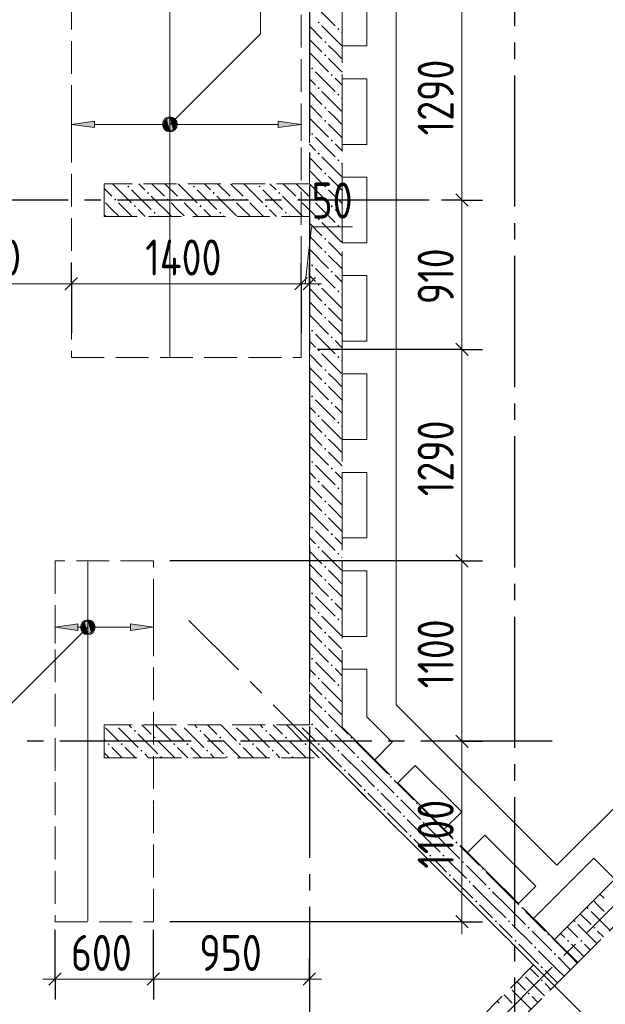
# Model space of a CAD drawing. Header units: millimetres. Extents: x 0 to 43617, y 0 to 59400.
# Tile 23 of 41: x 20059 to 23628, y 30826 to 36830. Entities that reach past the tile are written whole.
import ezdxf

# ---------------------------------------------------------------- set-up
doc = ezdxf.new("R2010")
doc.units = ezdxf.units.MM
doc.linetypes.add('______2', pattern=[270, 200, -70])
doc.linetypes.add('______5', pattern=[1100, 800, -100, 100, -100])
for name, color, linetype, lineweight in [('Standard', 7, 'Continuous', 25), ('ДОП Верх по Х', 7, 'Continuous', 25), ('Оси', 40, '______5', 18), ('Позиционная метка номер позиции', 7, 'Continuous', 13), ('Примечания', 7, 'Continuous', 25)]:
    doc.layers.add(name, color=color, linetype=linetype, lineweight=lineweight)
doc.layers.add('ЖБ Перекрытие верхний уровень', color=7, linetype='Continuous', lineweight=25, true_color=0xe0e0ff)
doc.layers.add('ЖБ Стена верхний уровень', color=7, linetype='Continuous', lineweight=25, true_color=0x006e00)
doc.styles.add('GOST 2.304-81', font='txt')

msp = doc.modelspace()

# ---------------------------------------------------------------- hatches: boundary and pattern name
at = {"layer": 'ДОП Верх по Х', "linetype": 'Continuous', "lineweight": 13, "transparency": 33554687}
for points in [[(20514, 36171.8), (20374, 36191.8), (20514, 36211.8)], [(20414, 33105.5), (20274, 33125.5), (20414, 33145.5)]]:
    msp.add_hatch(color=7, dxfattribs=at).paths.add_polyline_path(points, flags=16)
for points in [[(20941.7, 36173), (20941.7, 36210.5), (20936.5, 36191.8)], [(20941.7, 36210.5), (20955.2, 36159.5), (20955.2, 36224)], [(20941.7, 36210.5), (20941.7, 36173), (20955.2, 36159.5)], [(20955.2, 36224), (20974, 36154.3), (20974, 36229.3)], [(20955.2, 36224), (20955.2, 36159.5), (20974, 36154.3)], [(20974, 36229.3), (20974, 36154.3), (20992.7, 36159.5)], [(20974, 36229.3), (20992.7, 36159.5), (20992.7, 36224)], [(20992.7, 36224), (20992.7, 36159.5), (21006.2, 36173)], [(20992.7, 36224), (21006.2, 36173), (21006.2, 36210.5)], [(21006.2, 36210.5), (21006.2, 36173), (21011.5, 36191.8)], [(21634, 36171.8), (21774, 36191.8), (21634, 36211.8)], [(20441.7, 33106.8), (20441.7, 33144.3), (20436.5, 33125.5)], [(20441.7, 33144.3), (20455.2, 33093.3), (20455.2, 33157.8)], [(20441.7, 33144.3), (20441.7, 33106.8), (20455.2, 33093.3)], [(20455.2, 33157.8), (20474, 33088), (20474, 33163)], [(20455.2, 33157.8), (20455.2, 33093.3), (20474, 33088)], [(20474, 33163), (20474, 33088), (20492.7, 33093.3)], [(20474, 33163), (20492.7, 33093.3), (20492.7, 33157.8)], [(20492.7, 33157.8), (20492.7, 33093.3), (20506.2, 33106.8)], [(20492.7, 33157.8), (20506.2, 33106.8), (20506.2, 33144.3)], [(20506.2, 33144.3), (20506.2, 33106.8), (20511.5, 33125.5)], [(20734, 33105.5), (20874, 33125.5), (20734, 33145.5)]]:
    msp.add_hatch(color=7, dxfattribs=at).paths.add_polyline_path(points)
at = {"layer": 'ЖБ Стена верхний уровень', "linetype": 'Continuous', "lineweight": 18, "transparency": 33554687}
for points in [[(21874.5, 36813.1), (21881, 36819.6), (21887.5, 36813.1), (21881, 36806.6)], [(21994.5, 36773.1), (22001, 36779.6), (22007.5, 36773.1), (22001, 36766.6)], [(21914.5, 36693.1), (21921, 36699.6), (21927.4, 36693.1), (21921, 36686.6)], [(21914.5, 36613.1), (21921, 36619.6), (21927.4, 36613.1), (21921, 36606.6)], [(21834.5, 36533.1), (21840.9, 36539.6), (21847.4, 36533.1), (21840.9, 36526.6)], [(21954.4, 36493.1), (21960.9, 36499.6), (21967.4, 36493.1), (21960.9, 36486.6)], [(21874.5, 36413.1), (21881, 36419.6), (21887.5, 36413.1), (21881, 36406.6)], [(21994.5, 36373.1), (22001, 36379.6), (22007.5, 36373.1), (22001, 36366.6)], [(21914.5, 36293.1), (21921, 36299.6), (21927.4, 36293.1), (21921, 36286.6)], [(21914.5, 36213.1), (21921, 36219.6), (21927.4, 36213.1), (21921, 36206.6)], [(21834.5, 36133.1), (21840.9, 36139.6), (21847.4, 36133.1), (21840.9, 36126.6)], [(21954.4, 36093.1), (21960.9, 36099.6), (21967.4, 36093.1), (21960.9, 36086.6)], [(21874.5, 36013.1), (21881, 36019.6), (21887.5, 36013.1), (21881, 36006.6)], [(21994.5, 35973.1), (22001, 35979.6), (22007.5, 35973.1), (22001, 35966.6)], [(21914.5, 35893.1), (21921, 35899.6), (21927.4, 35893.1), (21921, 35886.6)], [(20714.5, 35813.1), (20721, 35819.6), (20727.4, 35813.1), (20721, 35806.6)], [(21114.5, 35813.1), (21121, 35819.6), (21127.4, 35813.1), (21121, 35806.6)], [(21514.5, 35813.1), (21521, 35819.6), (21527.4, 35813.1), (21521, 35806.6)], [(21914.5, 35813.1), (21921, 35819.6), (21927.4, 35813.1), (21921, 35806.6)], [(20634.5, 35733.1), (20640.9, 35739.6), (20647.4, 35733.1), (20640.9, 35726.6)], [(20834.5, 35773.1), (20840.9, 35779.6), (20847.4, 35773.1), (20840.9, 35766.6)], [(20954.4, 35733.1), (20960.9, 35739.6), (20967.4, 35733.1), (20960.9, 35726.6)], [(21034.5, 35733.1), (21040.9, 35739.6), (21047.4, 35733.1), (21040.9, 35726.6)], [(21234.5, 35773.1), (21240.9, 35779.6), (21247.4, 35773.1), (21240.9, 35766.6)], [(21354.4, 35733.1), (21360.9, 35739.6), (21367.4, 35733.1), (21360.9, 35726.6)], [(21434.5, 35733.1), (21440.9, 35739.6), (21447.4, 35733.1), (21440.9, 35726.6)], [(21634.5, 35773.1), (21640.9, 35779.6), (21647.4, 35773.1), (21640.9, 35766.6)], [(21754.4, 35733.1), (21760.9, 35739.6), (21767.4, 35733.1), (21760.9, 35726.6)], [(21834.5, 35733.1), (21840.9, 35739.6), (21847.4, 35733.1), (21840.9, 35726.6)], [(20754.4, 35693.1), (20760.9, 35699.6), (20767.4, 35693.1), (20760.9, 35686.6)], [(21154.4, 35693.1), (21160.9, 35699.6), (21167.4, 35693.1), (21160.9, 35686.6)], [(21554.4, 35693.1), (21560.9, 35699.6), (21567.4, 35693.1), (21560.9, 35686.6)], [(21954.4, 35693.1), (21960.9, 35699.6), (21967.4, 35693.1), (21960.9, 35686.6)], [(20874.5, 35653.1), (20881, 35659.6), (20887.5, 35653.1), (20881, 35646.6)], [(21274.5, 35653.1), (21281, 35659.6), (21287.5, 35653.1), (21281, 35646.6)], [(21674.5, 35653.1), (21681, 35659.6), (21687.5, 35653.1), (21681, 35646.6)], [(21874.5, 35613.1), (21881, 35619.6), (21887.5, 35613.1), (21881, 35606.6)], [(21994.5, 35573.1), (22001, 35579.6), (22007.5, 35573.1), (22001, 35566.6)], [(21914.5, 35493.1), (21921, 35499.6), (21927.4, 35493.1), (21921, 35486.6)], [(21914.5, 35413.1), (21921, 35419.6), (21927.4, 35413.1), (21921, 35406.6)], [(21834.5, 35333.1), (21840.9, 35339.6), (21847.4, 35333.1), (21840.9, 35326.6)], [(21954.4, 35293.1), (21960.9, 35299.6), (21967.4, 35293.1), (21960.9, 35286.6)], [(21874.5, 35213.1), (21881, 35219.6), (21887.5, 35213.1), (21881, 35206.6)], [(21994.5, 35173.1), (22001, 35179.6), (22007.5, 35173.1), (22001, 35166.6)], [(21914.5, 35093.1), (21921, 35099.6), (21927.4, 35093.1), (21921, 35086.6)], [(21914.5, 35013.1), (21921, 35019.6), (21927.4, 35013.1), (21921, 35006.6)], [(21834.5, 34933.1), (21840.9, 34939.6), (21847.4, 34933.1), (21840.9, 34926.6)], [(21954.4, 34893.1), (21960.9, 34899.6), (21967.4, 34893.1), (21960.9, 34886.6)], [(21874.5, 34813.1), (21881, 34819.6), (21887.5, 34813.1), (21881, 34806.6)], [(21994.5, 34773.1), (22001, 34779.6), (22007.5, 34773.1), (22001, 34766.6)], [(21914.5, 34693.1), (21921, 34699.6), (21927.4, 34693.1), (21921, 34686.6)], [(21914.5, 34613.1), (21921, 34619.6), (21927.4, 34613.1), (21921, 34606.6)], [(21834.5, 34533.1), (21840.9, 34539.6), (21847.4, 34533.1), (21840.9, 34526.6)], [(21954.4, 34493.1), (21960.9, 34499.6), (21967.4, 34493.1), (21960.9, 34486.6)], [(21874.5, 34413.1), (21881, 34419.6), (21887.5, 34413.1), (21881, 34406.6)], [(21994.5, 34373.1), (22001, 34379.6), (22007.5, 34373.1), (22001, 34366.6)], [(21914.5, 34293.1), (21921, 34299.6), (21927.4, 34293.1), (21921, 34286.6)], [(21914.5, 34213.1), (21921, 34219.6), (21927.4, 34213.1), (21921, 34206.6)], [(21834.5, 34133.1), (21840.9, 34139.6), (21847.4, 34133.1), (21840.9, 34126.6)], [(21954.4, 34093.1), (21960.9, 34099.6), (21967.4, 34093.1), (21960.9, 34086.6)], [(21874.5, 34013.1), (21881, 34019.6), (21887.5, 34013.1), (21881, 34006.6)], [(21994.5, 33973.1), (22001, 33979.6), (22007.5, 33973.1), (22001, 33966.6)], [(21914.5, 33893.1), (21921, 33899.6), (21927.4, 33893.1), (21921, 33886.6)], [(21914.5, 33813.1), (21921, 33819.6), (21927.4, 33813.1), (21921, 33806.6)], [(21834.5, 33733.1), (21840.9, 33739.6), (21847.4, 33733.1), (21840.9, 33726.6)], [(21954.4, 33693.1), (21960.9, 33699.6), (21967.4, 33693.1), (21960.9, 33686.6)], [(21874.5, 33613.1), (21881, 33619.6), (21887.5, 33613.1), (21881, 33606.6)], [(21994.5, 33573.1), (22001, 33579.6), (22007.5, 33573.1), (22001, 33566.6)], [(21914.5, 33493.1), (21921, 33499.6), (21927.4, 33493.1), (21921, 33486.6)], [(21914.5, 33413.1), (21921, 33419.6), (21927.4, 33413.1), (21921, 33406.6)], [(21834.5, 33333.1), (21840.9, 33339.6), (21847.4, 33333.1), (21840.9, 33326.6)], [(21954.4, 33293.1), (21960.9, 33299.6), (21967.4, 33293.1), (21960.9, 33286.6)], [(21874.5, 33213.1), (21881, 33219.6), (21887.5, 33213.1), (21881, 33206.6)], [(21994.5, 33173.1), (22001, 33179.6), (22007.5, 33173.1), (22001, 33166.6)], [(21914.5, 33093.1), (21921, 33099.6), (21927.4, 33093.1), (21921, 33086.6)], [(21914.5, 33013.1), (21921, 33019.6), (21927.4, 33013.1), (21921, 33006.6)], [(21834.5, 32933.1), (21840.9, 32939.6), (21847.4, 32933.1), (21840.9, 32926.6)], [(21954.4, 32893.1), (21960.9, 32899.6), (21967.4, 32893.1), (21960.9, 32886.6)], [(21874.5, 32813.1), (21881, 32819.6), (21887.5, 32813.1), (21881, 32806.6)], [(21994.5, 32773.1), (22001, 32779.6), (22007.5, 32773.1), (22001, 32766.6)], [(21914.5, 32693.1), (21921, 32699.6), (21927.4, 32693.1), (21921, 32686.6)], [(21914.5, 32613.1), (21921, 32619.6), (21927.4, 32613.1), (21921, 32606.6)], [(20644.3, 32530), (20640.9, 32526.6), (20637.6, 32530)], [(20754.4, 32493.1), (20760.9, 32499.6), (20767.4, 32493.1), (20760.9, 32486.6)], [(20964.3, 32530), (20960.9, 32526.6), (20957.6, 32530)], [(21044.3, 32530), (21040.9, 32526.6), (21037.6, 32530)], [(21154.4, 32493.1), (21160.9, 32499.6), (21167.4, 32493.1), (21160.9, 32486.6)], [(21364.3, 32530), (21360.9, 32526.6), (21357.6, 32530)], [(21444.3, 32530), (21440.9, 32526.6), (21437.6, 32530)], [(21554.4, 32493.1), (21560.9, 32499.6), (21567.4, 32493.1), (21560.9, 32486.6)], [(21764.3, 32530), (21760.9, 32526.6), (21757.6, 32530)], [(21834.5, 32533.1), (21840.9, 32539.6), (21847.4, 32533.1), (21840.9, 32526.6)], [(21954.4, 32493.1), (21960.9, 32499.6), (21967.4, 32493.1), (21967.1, 32492.8), (21958.4, 32489.2)], [(21967.1, 32492.8), (21960.9, 32486.6), (21958.4, 32489.2)], [(20874.5, 32453.1), (20881, 32459.6), (20887.5, 32453.1), (20881, 32446.6)], [(21274.5, 32453.1), (21281, 32459.6), (21287.5, 32453.1), (21281, 32446.6)], [(21674.5, 32453.1), (21681, 32459.6), (21687.5, 32453.1), (21681, 32446.6)], [(22074.5, 32453.1), (22080.8, 32459.5), (22087.3, 32453), (22081, 32446.6)], [(20594.5, 32413.1), (20601, 32419.6), (20607.5, 32413.1), (20601, 32406.6)], [(20674.5, 32413.1), (20681, 32419.6), (20687.5, 32413.1), (20681, 32406.6)], [(20794.5, 32373.1), (20801, 32379.6), (20807.5, 32373.1), (20801, 32366.6)], [(20994.5, 32413.1), (21001, 32419.6), (21007.5, 32413.1), (21001, 32406.6)], [(21074.5, 32413.1), (21081, 32419.6), (21087.5, 32413.1), (21081, 32406.6)], [(21194.5, 32373.1), (21201, 32379.6), (21207.5, 32373.1), (21201, 32366.6)], [(21394.5, 32413.1), (21401, 32419.6), (21407.5, 32413.1), (21401, 32406.6)], [(21474.5, 32413.1), (21481, 32419.6), (21487.5, 32413.1), (21481, 32406.6)], [(21594.5, 32373.1), (21601, 32379.6), (21607.5, 32373.1), (21601, 32366.6)], [(21794.5, 32413.1), (21801, 32419.6), (21807.5, 32413.1), (21801, 32406.6)], [(21874.5, 32413.1), (21881, 32419.6), (21887.5, 32413.1), (21881, 32406.6)], [(21994.5, 32373.1), (22001, 32379.6), (22007.5, 32373.1), (22001, 32366.6)], [(20914.5, 32333.1), (20921, 32339.6), (20927.4, 32333.1), (20924.3, 32330), (20917.6, 32330)], [(21314.5, 32333.1), (21321, 32339.6), (21327.4, 32333.1), (21324.3, 32330), (21317.6, 32330)], [(21714.5, 32333.1), (21721, 32339.6), (21727.4, 32333.1), (21724.3, 32330), (21717.6, 32330)], [(22114.5, 32333.1), (22121, 32339.6), (22127.4, 32333.1), (22121, 32326.6)], [(22034.5, 32253.1), (22040.9, 32259.6), (22047.4, 32253.1), (22040.9, 32246.6)], [(22314.5, 32213.1), (22320.8, 32219.5), (22327.3, 32213), (22321, 32206.6)], [(22154.4, 32133.1), (22160.9, 32139.6), (22167.4, 32133.1), (22160.9, 32126.6)], [(22234.5, 32133.1), (22240.9, 32139.6), (22247.4, 32133.1), (22240.9, 32126.6)], [(22354.4, 32093.1), (22360.9, 32099.6), (22367.4, 32093.1), (22360.9, 32086.6)], [(22474.5, 32053.1), (22480.8, 32059.5), (22487.3, 32053), (22481, 32046.6)], [(22274.5, 32013.1), (22281, 32019.6), (22287.5, 32013.1), (22281, 32006.6)], [(22394.5, 31973.1), (22401, 31979.6), (22407.5, 31973.1), (22401, 31966.6)], [(22514.5, 31933.1), (22521, 31939.6), (22527.4, 31933.1), (22521, 31926.6)], [(22434.5, 31853.1), (22440.9, 31859.6), (22447.4, 31853.1), (22440.9, 31846.6)], [(22714.5, 31813.1), (22720.8, 31819.5), (22727.3, 31813), (22721, 31806.6)], [(22554.4, 31733.1), (22560.9, 31739.6), (22567.4, 31733.1), (22560.9, 31726.6)], [(22634.5, 31733.1), (22640.9, 31739.6), (22647.4, 31733.1), (22640.9, 31726.6)], [(22754.4, 31693.1), (22760.9, 31699.6), (22767.4, 31693.1), (22760.9, 31686.6)], [(22874.5, 31653.1), (22880.8, 31659.5), (22887.3, 31653), (22881, 31646.6)], [(22674.5, 31613.1), (22681, 31619.6), (22687.5, 31613.1), (22681, 31606.6)], [(22794.5, 31573.1), (22801, 31579.6), (22807.5, 31573.1), (22801, 31566.6)], [(22914.5, 31533.1), (22921, 31539.6), (22927.4, 31533.1), (22921, 31526.6)], [(22834.5, 31453.1), (22840.9, 31459.6), (22847.4, 31453.1), (22840.9, 31446.6)], [(23114.5, 31413.1), (23120.8, 31419.5), (23127.3, 31413), (23121, 31406.6)], [(23514.5, 31413.1), (23521, 31419.6), (23527.4, 31413.1), (23521, 31406.6)], [(22954.4, 31333.1), (22960.9, 31339.6), (22967.4, 31333.1), (22960.9, 31326.6)], [(23034.5, 31333.1), (23040.9, 31339.6), (23047.4, 31333.1), (23040.9, 31326.6)], [(23434.5, 31333.1), (23440.9, 31339.6), (23447.4, 31333.1), (23440.9, 31326.6)], [(23154.4, 31293.1), (23160.9, 31299.6), (23167.4, 31293.1), (23160.9, 31286.6)], [(23554.4, 31293.1), (23560.9, 31299.6), (23567.4, 31293.1), (23560.9, 31286.6)], [(23074.5, 31213.1), (23081, 31219.6), (23087.5, 31213.1), (23081, 31206.6)], [(23274.5, 31253.1), (23280.8, 31259.5), (23287.3, 31253), (23281, 31246.6)], [(23394.5, 31213.1), (23401, 31219.6), (23407.5, 31213.1), (23401, 31206.6)], [(23474.5, 31213.1), (23481, 31219.6), (23487.5, 31213.1), (23481, 31206.6)], [(23194.5, 31173.1), (23201, 31179.6), (23207.5, 31173.1), (23201, 31166.6)], [(23314.5, 31133.1), (23321, 31139.6), (23327.4, 31133.1), (23321, 31126.6)], [(23234.5, 31053.1), (23240.9, 31059.6), (23247.4, 31053.1), (23240.9, 31046.6)], [(23234.5, 30973.1), (23240.9, 30979.6), (23247.4, 30973.1), (23240.9, 30966.6)], [(23154.4, 30893.1), (23160.9, 30899.6), (23167.4, 30893.1), (23160.9, 30886.6)]]:
    msp.add_hatch(color=7, dxfattribs=at).paths.add_polyline_path(points, flags=16)
at = {"layer": 'Позиционная метка номер позиции', "linetype": 'Continuous', "lineweight": 13, "transparency": 33554687}
for points in [[(20930.7, 36203.2), (21005.8, 36160), (20942.2, 36223.6)], [(20930.7, 36180.3), (20985.4, 36148.5), (20930.7, 36203.2)], [(20930.7, 36203.2), (20985.4, 36148.5), (21005.8, 36160)], [(20942.2, 36223.6), (21017.3, 36180.3), (20962.5, 36235.1)], [(20942.2, 36223.6), (21005.8, 36160), (21017.3, 36180.3)], [(20962.5, 36235.1), (21017.3, 36180.3), (21017.3, 36203.2)], [(20962.5, 36235.1), (21017.3, 36203.2), (20985.4, 36235.1)], [(20985.4, 36235.1), (21017.3, 36203.2), (21005.8, 36223.6)], [(20962.5, 36148.5), (20930.7, 36180.3), (20942.2, 36160)], [(20930.7, 36180.3), (20962.5, 36148.5), (20985.4, 36148.5)], [(20505.8, 33093.7), (20442.2, 33157.3), (20430.7, 33137)], [(20517.3, 33114), (20462.5, 33168.8), (20442.2, 33157.3)], [(20517.3, 33114), (20442.2, 33157.3), (20505.8, 33093.7)], [(20517.3, 33137), (20485.5, 33168.8), (20462.5, 33168.8)], [(20517.3, 33137), (20462.5, 33168.8), (20517.3, 33114)], [(20485.5, 33168.8), (20517.3, 33137), (20505.8, 33157.3)], [(20505.8, 33093.7), (20430.7, 33137), (20485.5, 33082.2)], [(20485.5, 33082.2), (20430.7, 33137), (20430.7, 33114)], [(20485.5, 33082.2), (20430.7, 33114), (20462.5, 33082.2)], [(20462.5, 33082.2), (20430.7, 33114), (20442.2, 33093.7)]]:
    msp.add_hatch(color=7, dxfattribs=at).paths.add_polyline_path(points)

# ---------------------------------------------------------------- linework, layer by layer
at = {"layer": 'Standard', "color": 7, "linetype": 'Continuous', "lineweight": 13, "transparency": 33554687}
for p, q in [((22754, 35730), (22754, 37020)), ((22754, 34820), (22754, 35730)), ((21799, 35220), (21837.2, 35567.5)), ((21837.2, 35567.5), (22087.4, 35567.5)), ((20374, 35220), (19324, 35220)), ((21774, 35220), (20374, 35220)), ((21824, 35220), (21774, 35220)), ((21824, 35220), (21899, 35220)), ((22754, 33530), (22754, 34820)), ((22754, 32430), (22754, 33530)), ((22754, 31330), (22754, 31255)), ((20274, 30980), (20199, 30980)), ((20874, 30980), (20274, 30980)), ((21824, 30980), (20874, 30980)), ((21824, 30980), (21899, 30980))]:
    msp.add_line(p, q, dxfattribs=at)
at = {"layer": 'Standard', "color": 251, "linetype": 'Continuous', "lineweight": -3, "true_color": 0x656565, "transparency": 33554687}
for p, q in [((22754, 35730), (22629, 35730)), ((22754, 35730), (22879, 35730)), ((20374, 35220), (20374, 35345)), ((21774, 35220), (21774, 35345)), ((21824, 35220), (21824, 35345)), ((20374, 35220), (20374, 35095)), ((20374, 35220), (20374, 34920)), ((21774, 35220), (21774, 35095)), ((21774, 35220), (21774, 34920)), ((21824, 35220), (21824, 35095)), ((21824, 35220), (21824, 35212.6)), ((22754, 34820), (22629, 34820)), ((22754, 34820), (22879, 34820)), ((22754, 33530), (22629, 33530)), ((22754, 33530), (22879, 33530)), ((22754, 32430), (22629, 32430)), ((22754, 32430), (22879, 32430)), ((20274, 30980), (20274, 31280)), ((22754, 31330), (20974, 31330)), ((22754, 31330), (22629, 31330)), ((22754, 31330), (22879, 31330)), ((20274, 30980), (20274, 31105)), ((20874, 30980), (20874, 31105)), ((21824, 30980), (21824, 31105)), ((20274, 30980), (20274, 30855)), ((20874, 30980), (20874, 30855)), ((21824, 30980), (21824, 30855)), ((21824, 30980), (21824, 30980))]:
    msp.add_line(p, q, dxfattribs=at)
at = {"layer": 'Standard', "color": 7, "linetype": 'Continuous', "lineweight": 25, "transparency": 33554687}
for p, q in [((22791.5, 35692.5), (22716.5, 35767.5)), ((20411.5, 35257.5), (20336.5, 35182.5)), ((21811.5, 35257.5), (21736.5, 35182.5)), ((21861.5, 35257.5), (21786.5, 35182.5)), ((22791.5, 34782.5), (22716.5, 34857.5)), ((22791.5, 33492.5), (22716.5, 33567.5)), ((22791.5, 32392.5), (22716.5, 32467.5)), ((22791.5, 31292.5), (22716.5, 31367.5)), ((20311.5, 31017.5), (20236.5, 30942.5)), ((20911.5, 31017.5), (20836.5, 30942.5)), ((21861.5, 31017.5), (21786.5, 30942.5))]:
    msp.add_line(p, q, dxfattribs=at)
at = {"layer": 'Standard', "color": 251, "linetype": 'Continuous', "lineweight": -3, "true_color": 0x656565, "transparency": 33554687}
for points in [[(22754, 35730), (22737, 35730), (22737, 35730), (22737, 35730), (22737, 35730), (22737, 35730), (22737, 35730), (22737, 35730), (22737, 35730), (22654, 35730)], [(22754, 34820), (22737, 34820), (22737, 34820), (22737, 34820), (22737, 34820), (22737, 34820), (22737, 34820), (22737, 34820), (22737, 34820), (22737, 34820), (22737, 34820), (21874, 34820)], [(22754, 33530), (22737, 33530), (22737, 33530), (22737, 33530), (22737, 33530), (22737, 33530), (22737, 33530), (22737, 33530), (22737, 33530), (22737, 33530), (22737, 33530), (22737, 33530), (22737, 33530), (20974, 33530)], [(22754, 32430), (22737, 32430), (22737, 32430), (22737, 32430), (22737, 32430), (22737, 32430), (22737, 32430), (22737, 32430), (22737, 32430), (22737, 32430), (22737, 32430), (22737, 32430), (22737, 32430), (22737, 32430), (22737, 32430), (22681.6, 32430)], [(20874, 30980), (20874, 30997), (20874, 30997), (20874, 31280)]]:
    msp.add_lwpolyline(points, dxfattribs=at)
at = {"layer": 'Standard', "color": 7, "linetype": 'Continuous', "lineweight": 13, "transparency": 33554687}
msp.add_lwpolyline([(22754, 31330), (22754, 31599.6), (22754, 31599.6), (22754, 32430)], dxfattribs=at)
at = {"layer": 'ДОП Верх по Х', "color": 7, "linetype": 'Continuous', "lineweight": 18, "transparency": 33554687}
for p, q in [((20974, 34776), (20974, 36964)), ((20474, 31336), (20474, 33524))]:
    msp.add_line(p, q, dxfattribs=at)
at = {"layer": 'ДОП Верх по Х', "color": 251, "linetype": 'Continuous', "lineweight": 13, "true_color": 0x494949, "transparency": 33554687}
for p, q in [((20374, 36191.8), (20374, 36291.8)), ((21774, 36191.8), (21774, 36291.8)), ((20374, 36191.8), (20514, 36211.8)), ((20514, 36211.8), (20514, 36171.8)), ((20974, 36229.3), (20974, 36229.3)), ((21774, 36191.8), (21634, 36211.8)), ((21634, 36211.8), (21634, 36171.8)), ((20514, 36171.8), (20374, 36191.8)), ((20374, 36191.8), (20374, 36091.8)), ((20374, 36191.8), (20374, 36191.8)), ((20514, 36191.8), (20944, 36191.8)), ((20974, 36154.3), (20974, 36154.3)), ((21004, 36191.8), (21634, 36191.8)), ((21634, 36171.8), (21774, 36191.8)), ((21774, 36191.8), (21774, 36091.8)), ((21774, 36191.8), (21774, 36191.8)), ((20274, 33125.5), (20274, 33225.5)), ((20874, 33125.5), (20874, 33225.5)), ((20274, 33125.5), (20414, 33145.5)), ((20414, 33145.5), (20414, 33105.5)), ((20474, 33163), (20474, 33163)), ((20874, 33125.5), (20734, 33145.5)), ((20734, 33145.5), (20734, 33105.5)), ((20414, 33105.5), (20274, 33125.5)), ((20274, 33125.5), (20274, 33025.5)), ((20274, 33125.5), (20274, 33125.5)), ((20414, 33125.5), (20444, 33125.5)), ((20474, 33088), (20474, 33088)), ((20504, 33125.5), (20734, 33125.5)), ((20734, 33105.5), (20874, 33125.5)), ((20874, 33125.5), (20874, 33025.5)), ((20874, 33125.5), (20874, 33125.5))]:
    msp.add_line(p, q, dxfattribs=at)
for centre in [(20974, 36191.8), (20474, 33125.5)]:
    msp.add_circle(centre, 37.5, dxfattribs=at)
at = {"layer": 'ЖБ Перекрытие верхний уровень', "color": 7, "linetype": 'Continuous', "lineweight": 18, "transparency": 33554687}
for p, q in [((22354, 32653), (22354, 41910)), ((22024, 36670), (22024, 37070)), ((22174, 37070), (22174, 36670)), ((22174, 36670), (22024, 36670)), ((22024, 36070), (22024, 36470)), ((22024, 36470), (22174, 36470)), ((22174, 36470), (22174, 36070)), ((22174, 36070), (22024, 36070)), ((22024, 35470), (22024, 35870)), ((22024, 35870), (22174, 35870)), ((22174, 35870), (22174, 35470)), ((22174, 35470), (22024, 35470)), ((22024, 34870), (22024, 35270)), ((22024, 35270), (22174, 35270)), ((22174, 35270), (22174, 34870)), ((22174, 34870), (22024, 34870)), ((22024, 34670), (22174, 34670)), ((22024, 34270), (22024, 34670)), ((22174, 34670), (22174, 34270)), ((26141.2, 34483.3), (23332.5, 31674.5)), ((22174, 34270), (22024, 34270)), ((22024, 34070), (22174, 34070)), ((22024, 33670), (22024, 34070)), ((22174, 34070), (22174, 33670)), ((22174, 33670), (22024, 33670)), ((22024, 33070), (22024, 33470)), ((22024, 33470), (22174, 33470)), ((22174, 33470), (22174, 33070)), ((22174, 33070), (22024, 33070)), ((22024, 32516.4), (22024, 32870)), ((22024, 32870), (22174, 32870)), ((22174, 32870), (22174, 32578.5)), ((23332.5, 31674.5), (22354, 32653)), ((22174, 32578.5), (22328.4, 32424.1)), ((22222.3, 32318), (22024, 32516.4)), ((22328.4, 32424.1), (22222.3, 32318)), ((22363.8, 32176.6), (22469.8, 32282.7)), ((22469.8, 32282.7), (22752.7, 31999.8)), ((22646.6, 31893.8), (22363.8, 32176.6)), ((22752.7, 31999.8), (22646.6, 31893.8)), ((22788, 31752.3), (22894.1, 31858.4)), ((22894.1, 31858.4), (23205.2, 31547.3)), ((23099.2, 31441.2), (22788, 31752.3)), ((23191.1, 31349.3), (23558.8, 31717)), ((23558.8, 31717), (23686, 31589.7)), ((23686, 31589.7), (23318.4, 31222)), ((23205.2, 31547.3), (23099.2, 31441.2)), ((23318.4, 31222), (23191.1, 31349.3))]:
    msp.add_line(p, q, dxfattribs=at)
at = {"layer": 'ЖБ Стена верхний уровень', "color": 251, "linetype": '______2', "lineweight": 13, "true_color": 0x656565, "transparency": 33554687}
for p, q in [((21824, 42220), (21824, 35830)), ((22024, 32516.4), (22024, 42220)), ((21824, 35830), (20574, 35830)), ((20574, 35830), (20574, 35630)), ((20574, 35630), (21824, 35630)), ((21824, 35630), (21824, 32530)), ((21824, 32530), (20574, 32530)), ((20574, 32530), (20574, 32330)), ((23459.8, 31080.6), (22024, 32516.4)), ((24619.4, 32523.1), (23318.4, 31222)), ((20574, 32330), (21927.5, 32330)), ((21927.5, 32330), (23191.1, 31066.4)), ((23459.8, 31080.6), (24619.4, 32240.2)), ((23318.4, 31222), (23459.8, 31080.6)), ((23191.1, 31066.4), (17435.2, 25310.6)), ((23318.4, 30939.2), (23459.8, 31080.6)), ((17562.5, 25183.3), (23318.4, 30939.2))]:
    msp.add_line(p, q, dxfattribs=at)
at = {"layer": 'ЖБ Стена верхний уровень', "color": 9, "linetype": 'Continuous', "lineweight": 18, "true_color": 0xc7c7c7, "transparency": 33554687}
for p, q in [((21860.9, 36913.1), (21981, 36793.1)), ((21824, 36790.1), (21901, 36713.1)), ((21901, 36793.1), (22021, 36673.1)), ((22024, 36750.1), (22021, 36753.1)), ((21824, 36710.1), (21901, 36633.1)), ((21824, 36630.1), (21940.9, 36513.1)), ((21981, 36633.1), (21940.9, 36673.1)), ((22021, 36593.1), (21981, 36633.1)), ((21940.9, 36593.1), (22024, 36510.1)), ((21860.9, 36513.1), (21981, 36393.1)), ((21860.9, 36433.1), (21824, 36470.1)), ((21981, 36473.1), (22024, 36430.1)), ((21824, 36390.1), (21901, 36313.1)), ((21901, 36393.1), (22021, 36273.1)), ((22024, 36350.1), (22021, 36353.1)), ((21824, 36310.1), (21901, 36233.1)), ((21981, 36233.1), (21940.9, 36273.1)), ((21824, 36230.1), (21940.9, 36113.1)), ((22021, 36193.1), (21981, 36233.1)), ((21940.9, 36193.1), (22024, 36110.1)), ((21860.9, 36113.1), (21981, 35993.1)), ((21860.9, 36033.1), (21824, 36070.1)), ((21981, 36073.1), (22024, 36030.1)), ((21824, 35990.1), (21901, 35913.1)), ((21901, 35993.1), (22021, 35873.1)), ((21824, 35910.1), (21901, 35833.1)), ((22024, 35950.1), (22021, 35953.1)), ((21981, 35833.1), (21940.9, 35873.1)), ((20574, 35800.1), (20621, 35753.1)), ((20624.1, 35830), (20740.9, 35713.1)), ((20740.9, 35793.1), (20860.9, 35673.1)), ((20821, 35793.1), (20784.1, 35830)), ((20864.1, 35830), (20940.9, 35753.1)), ((20944.1, 35830), (21021, 35753.1)), ((21024.1, 35830), (21140.9, 35713.1)), ((21140.9, 35793.1), (21260.9, 35673.1)), ((21221, 35793.1), (21184.1, 35830)), ((21264.1, 35830), (21340.9, 35753.1)), ((21344.1, 35830), (21421, 35753.1)), ((21424.1, 35830), (21540.9, 35713.1)), ((21540.9, 35793.1), (21660.9, 35673.1)), ((21621, 35793.1), (21584.1, 35830)), ((21664.1, 35830), (21740.9, 35753.1)), ((21744.1, 35830), (21821, 35753.1)), ((21824, 35830.1), (21940.9, 35713.1)), ((21940.9, 35793.1), (22024, 35710.1)), ((22021, 35793.1), (21981, 35833.1)), ((20860.9, 35753.1), (20981, 35633.1)), ((21260.9, 35753.1), (21381, 35633.1)), ((21660.9, 35753.1), (21781, 35633.1)), ((20621, 35673.1), (20581, 35713.1)), ((20660.9, 35633.1), (20621, 35673.1)), ((20660.9, 35713.1), (20744.1, 35630)), ((20781, 35673.1), (20824.1, 35630)), ((21021, 35673.1), (20981, 35713.1)), ((21060.9, 35633.1), (21021, 35673.1)), ((21060.9, 35713.1), (21144.1, 35630)), ((21181, 35673.1), (21224.1, 35630)), ((21421, 35673.1), (21381, 35713.1)), ((21460.9, 35633.1), (21421, 35673.1)), ((21460.9, 35713.1), (21544.1, 35630)), ((21581, 35673.1), (21624.1, 35630)), ((21821, 35673.1), (21781, 35713.1)), ((21824, 35670.1), (21821, 35673.1)), ((21860.9, 35633.1), (21824, 35670.1)), ((21860.9, 35713.1), (21981, 35593.1)), ((21981, 35673.1), (22024, 35630.1)), ((20574, 35640.1), (20581, 35633.1)), ((20904.1, 35630), (20901, 35633.1)), ((21304.1, 35630), (21301, 35633.1)), ((21704.1, 35630), (21701, 35633.1)), ((21824, 35590.1), (21901, 35513.1)), ((21901, 35593.1), (22021, 35473.1)), ((22024, 35550.1), (22021, 35553.1)), ((21824, 35510.1), (21901, 35433.1)), ((21824, 35430.1), (21940.9, 35313.1)), ((21981, 35433.1), (21940.9, 35473.1)), ((22021, 35393.1), (21981, 35433.1)), ((21940.9, 35393.1), (22024, 35310.1)), ((21860.9, 35313.1), (21981, 35193.1)), ((21860.9, 35233.1), (21824, 35270.1)), ((21981, 35273.1), (22024, 35230.1)), ((21824, 35190.1), (21901, 35113.1)), ((21901, 35193.1), (22021, 35073.1)), ((22024, 35150.1), (22021, 35153.1)), ((21824, 35110.1), (21901, 35033.1)), ((21981, 35033.1), (21940.9, 35073.1)), ((21824, 35030.1), (21940.9, 34913.1)), ((22021, 34993.1), (21981, 35033.1)), ((21940.9, 34993.1), (22024, 34910.1)), ((21860.9, 34913.1), (21981, 34793.1)), ((21860.9, 34833.1), (21824, 34870.1)), ((21981, 34873.1), (22024, 34830.1)), ((21824, 34790.1), (21901, 34713.1)), ((21901, 34793.1), (22021, 34673.1)), ((21824, 34710.1), (21901, 34633.1)), ((22024, 34750.1), (22021, 34753.1)), ((21981, 34633.1), (21940.9, 34673.1)), ((21824, 34630.1), (21940.9, 34513.1)), ((21940.9, 34593.1), (22024, 34510.1)), ((22021, 34593.1), (21981, 34633.1)), ((21860.9, 34433.1), (21824, 34470.1)), ((21860.9, 34513.1), (21981, 34393.1)), ((21981, 34473.1), (22024, 34430.1)), ((21824, 34390.1), (21901, 34313.1)), ((21901, 34393.1), (22021, 34273.1)), ((22024, 34350.1), (22021, 34353.1)), ((21824, 34310.1), (21901, 34233.1)), ((21824, 34230.1), (21940.9, 34113.1)), ((21981, 34233.1), (21940.9, 34273.1)), ((22021, 34193.1), (21981, 34233.1)), ((21940.9, 34193.1), (22024, 34110.1)), ((21860.9, 34113.1), (21981, 33993.1)), ((21860.9, 34033.1), (21824, 34070.1)), ((21981, 34073.1), (22024, 34030.1)), ((21824, 33990.1), (21901, 33913.1)), ((21901, 33993.1), (22021, 33873.1)), ((22024, 33950.1), (22021, 33953.1)), ((21824, 33910.1), (21901, 33833.1)), ((21981, 33833.1), (21940.9, 33873.1)), ((21824, 33830.1), (21940.9, 33713.1)), ((22021, 33793.1), (21981, 33833.1)), ((21940.9, 33793.1), (22024, 33710.1)), ((21860.9, 33713.1), (21981, 33593.1)), ((21860.9, 33633.1), (21824, 33670.1)), ((21981, 33673.1), (22024, 33630.1)), ((21824, 33590.1), (21901, 33513.1)), ((21901, 33593.1), (22021, 33473.1)), ((21824, 33510.1), (21901, 33433.1)), ((22024, 33550.1), (22021, 33553.1)), ((21981, 33433.1), (21940.9, 33473.1)), ((21824, 33430.1), (21940.9, 33313.1)), ((21940.9, 33393.1), (22024, 33310.1)), ((22021, 33393.1), (21981, 33433.1)), ((21860.9, 33233.1), (21824, 33270.1)), ((21860.9, 33313.1), (21981, 33193.1)), ((21981, 33273.1), (22024, 33230.1)), ((21824, 33190.1), (21901, 33113.1)), ((21901, 33193.1), (22021, 33073.1)), ((22024, 33150.1), (22021, 33153.1)), ((21824, 33110.1), (21901, 33033.1)), ((21824, 33030.1), (21940.9, 32913.1)), ((21981, 33033.1), (21940.9, 33073.1)), ((22021, 32993.1), (21981, 33033.1)), ((21940.9, 32993.1), (22024, 32910.1)), ((21860.9, 32913.1), (21981, 32793.1)), ((21860.9, 32833.1), (21824, 32870.1)), ((21981, 32873.1), (22024, 32830.1)), ((21824, 32790.1), (21901, 32713.1)), ((21901, 32793.1), (22021, 32673.1)), ((22024, 32750.1), (22021, 32753.1)), ((21824, 32710.1), (21901, 32633.1)), ((21981, 32633.1), (21940.9, 32673.1)), ((21824, 32630.1), (21940.9, 32513.1)), ((22021, 32593.1), (21981, 32633.1)), ((21940.9, 32593.1), (22019.6, 32514.5)), ((20621, 32473.1), (20581, 32513.1)), ((20660.9, 32513.1), (20781, 32393.1)), ((20724.1, 32530), (20740.9, 32513.1)), ((20804.1, 32530), (20860.9, 32473.1)), ((20884.1, 32530), (20981, 32433.1)), ((21021, 32473.1), (20981, 32513.1)), ((21060.9, 32513.1), (21181, 32393.1)), ((21124.1, 32530), (21140.9, 32513.1)), ((21204.1, 32530), (21260.9, 32473.1)), ((21284.1, 32530), (21381, 32433.1)), ((21421, 32473.1), (21381, 32513.1)), ((21460.9, 32513.1), (21581, 32393.1)), ((21524.1, 32530), (21540.9, 32513.1)), ((21604.1, 32530), (21660.9, 32473.1)), ((21684.1, 32530), (21781, 32433.1)), ((21821, 32473.1), (21781, 32513.1)), ((21860.9, 32513.1), (21906.4, 32467.7)), ((22019.6, 32514.5), (22060.9, 32473.1)), ((20574, 32440.1), (20581, 32433.1)), ((20660.9, 32433.1), (20621, 32473.1)), ((20781, 32473.1), (20901, 32353.1)), ((21004.1, 32330), (20901, 32433.1)), ((21060.9, 32433.1), (21021, 32473.1)), ((21181, 32473.1), (21301, 32353.1)), ((21404.1, 32330), (21301, 32433.1)), ((21460.9, 32433.1), (21421, 32473.1)), ((21581, 32473.1), (21701, 32353.1)), ((21804.1, 32330), (21701, 32433.1)), ((21824, 32470.1), (21821, 32473.1)), ((21849.9, 32444.2), (21824, 32470.1)), ((21860.9, 32433.1), (21849.9, 32444.2)), ((21906.4, 32467.7), (21981, 32393.1)), ((21981, 32473.1), (22101, 32353.1)), ((22221, 32313.1), (22101, 32433.1)), ((20604.1, 32330), (20574, 32360.1)), ((20621, 32393.1), (20684.1, 32330)), ((20701, 32393.1), (20764.1, 32330)), ((21021, 32393.1), (21084.1, 32330)), ((21101, 32393.1), (21164.1, 32330)), ((21421, 32393.1), (21484.1, 32330)), ((21501, 32393.1), (21564.1, 32330)), ((21821, 32393.1), (21884.1, 32330)), ((21901, 32393.1), (22021, 32273.1)), ((20844.1, 32330), (20821, 32353.1)), ((21244.1, 32330), (21221, 32353.1)), ((21644.1, 32330), (21621, 32353.1)), ((22140.9, 32233.1), (22021, 32353.1)), ((22140.9, 32313.1), (22221, 32233.1)), ((22221, 32313.1), (22301, 32233.1)), ((22060.9, 32233.1), (22140.9, 32153.1)), ((22140.9, 32233.1), (22221, 32153.1)), ((22221, 32233.1), (22340.9, 32113.1)), ((22340.9, 32193.1), (22460.9, 32073.1)), ((22221, 32073.1), (22181, 32113.1)), ((22260.9, 32033.1), (22221, 32073.1)), ((22260.9, 32113.1), (22381, 31993.1)), ((22381, 32073.1), (22501, 31953.1)), ((22621, 31913.1), (22501, 32033.1)), ((22301, 31993.1), (22421, 31873.1)), ((22540.9, 31833.1), (22421, 31953.1)), ((22540.9, 31913.1), (22621, 31833.1)), ((22621, 31913.1), (22701, 31833.1)), ((22460.9, 31833.1), (22540.9, 31753.1)), ((22540.9, 31833.1), (22621, 31753.1)), ((22621, 31833.1), (22740.9, 31713.1)), ((22740.9, 31793.1), (22860.9, 31673.1)), ((22621, 31673.1), (22581, 31713.1)), ((22660.9, 31713.1), (22781, 31593.1)), ((22660.9, 31633.1), (22621, 31673.1)), ((22781, 31673.1), (22901, 31553.1)), ((22701, 31593.1), (22821, 31473.1)), ((23021, 31513.1), (22901, 31633.1)), ((22940.9, 31433.1), (22821, 31553.1)), ((22940.9, 31513.1), (23021, 31433.1)), ((23021, 31513.1), (23101, 31433.1)), ((23595.2, 31498.9), (23621, 31473.1)), ((22860.9, 31433.1), (22940.9, 31353.1)), ((22940.9, 31433.1), (23021, 31353.1)), ((23021, 31433.1), (23140.9, 31313.1)), ((23581, 31433.1), (23555.2, 31458.9)), ((23621, 31393.1), (23581, 31433.1)), ((23140.9, 31393.1), (23260.9, 31273.1)), ((23475.2, 31378.9), (23540.9, 31313.1)), ((23540.9, 31393.1), (23656.6, 31277.4)), ((23021, 31273.1), (22981, 31313.1)), ((23060.9, 31313.1), (23181, 31193.1)), ((23421, 31273.1), (23395.2, 31298.9)), ((23460.9, 31313.1), (23576.6, 31197.4)), ((23060.9, 31233.1), (23021, 31273.1)), ((23181, 31273.1), (23301, 31153.1)), ((23421, 31113.1), (23301, 31233.1)), ((23355.2, 31258.9), (23381, 31233.1)), ((23460.9, 31233.1), (23421, 31273.1)), ((23581, 31273.1), (23616.6, 31237.4)), ((23101, 31193.1), (23221, 31073.1)), ((23421, 31193.1), (23496.6, 31117.4)), ((23501, 31193.1), (23536.6, 31157.4)), ((23340.9, 31033.1), (23221, 31153.1)), ((23340.9, 31113.1), (23416.6, 31037.4)), ((23421, 31113.1), (23456.6, 31077.4)), ((23181, 31033.1), (23169.4, 31044.7)), ((23140.9, 30993.1), (23256.6, 30877.4)), ((23221, 30993.1), (23181, 31033.1)), ((23260.9, 31033.1), (23336.6, 30957.4)), ((23340.9, 31033.1), (23376.6, 30997.4)), ((23089.4, 30964.7), (23140.9, 30913.1)), ((23260.9, 30953.1), (23296.6, 30917.4)), ((23021, 30873.1), (23009.4, 30884.7)), ((23060.9, 30833.1), (23021, 30873.1)), ((23060.9, 30913.1), (23176.6, 30797.4)), ((23181, 30873.1), (23216.6, 30837.4)), ((22969.4, 30844.7), (22981, 30833.1))]:
    msp.add_line(p, q, dxfattribs=at)
at = {"layer": 'Оси', "color": 8, "linetype": '______5', "lineweight": -3, "transparency": 33554687}
for p, q in [((21824, 57820), (21824, 7100)), ((23074, 50790), (23074, 7100)), ((9515.6, 17263.7), (28171.9, 35920)), ((22554, 35730), (3600, 35730)), ((29170.5, 25087.1), (21090.3, 33167.2)), ((23304, 32430), (3600, 32430))]:
    msp.add_line(p, q, dxfattribs=at)
at = {"layer": 'Позиционная метка номер позиции', "color": 7, "linetype": 'Continuous', "lineweight": 13, "transparency": 33554687}
for p, q in [((20942.2, 36223.6), (20942.2, 36223.6)), ((21005.8, 36223.6), (21005.8, 36223.6)), ((20942.2, 36160), (20942.2, 36160)), ((21005.8, 36160), (21005.8, 36160)), ((20442.2, 33157.3), (20442.2, 33157.3)), ((20505.8, 33157.3), (20505.8, 33157.3)), ((20442.2, 33093.7), (20442.2, 33093.7)), ((20505.8, 33093.7), (20505.8, 33093.7))]:
    msp.add_line(p, q, dxfattribs=at)
for points in [[(20974, 36191.8), (21525.5, 36743.3), (21525.5, 37700), (19025.5, 37700)], [(20474, 33125.5), (19974, 32625.5), (17474, 32625.5)]]:
    msp.add_lwpolyline(points, dxfattribs=at)
for centre in [(20974, 36191.8), (20474, 33125.5)]:
    msp.add_circle(centre, 45, dxfattribs=at)
at = {"layer": 'Примечания', "color": 7, "linetype": '______2', "lineweight": 18, "transparency": 33554687}
for p, q in [((20374, 36970), (20374, 34770)), ((21774, 34770), (21774, 36970)), ((20374, 34770), (21774, 34770)), ((20874, 33530), (20274, 33530)), ((20274, 33530), (20274, 31330)), ((20874, 31330), (20874, 33530)), ((20274, 31330), (20874, 31330))]:
    msp.add_line(p, q, dxfattribs=at)

# ---------------------------------------------------------------- texts
at = {"layer": 'Standard', "color": 7, "linetype": 'Continuous', "lineweight": 25, "transparency": 33554687, "char_height": 220, "attachment_point": 7, "rotation": 90, "style": 'GOST 2.304-81'}
for s, insert, width in [('1290', (22704, 36124.8), 625.741), ('910', (22704, 35095.1), 485.085), ('1290', (22704, 33924.8), 625.741), ('1100', (22704, 32753.2), 578.854), ('1100', (22704, 31653.2), 578.848)]:
    msp.add_mtext(s, dxfattribs=dict(at, insert=insert, width=width))
at = {"layer": 'Standard', "color": 7, "linetype": 'Continuous', "lineweight": 25, "transparency": 33554687, "char_height": 220, "attachment_point": 7, "style": 'GOST 2.304-81'}
for s, insert, width in [('50', (21837.2, 35617.5), 375.735), ('1050', (19606.6, 35270), 610.171), ('1400', (20823.8, 35270), 625.735), ('600', (20370.7, 31030), 531.973), ('950', (21153.5, 31030), 516.39)]:
    msp.add_mtext(s, dxfattribs=dict(at, insert=insert, width=width))

doc.saveas('drawing.dxf')
